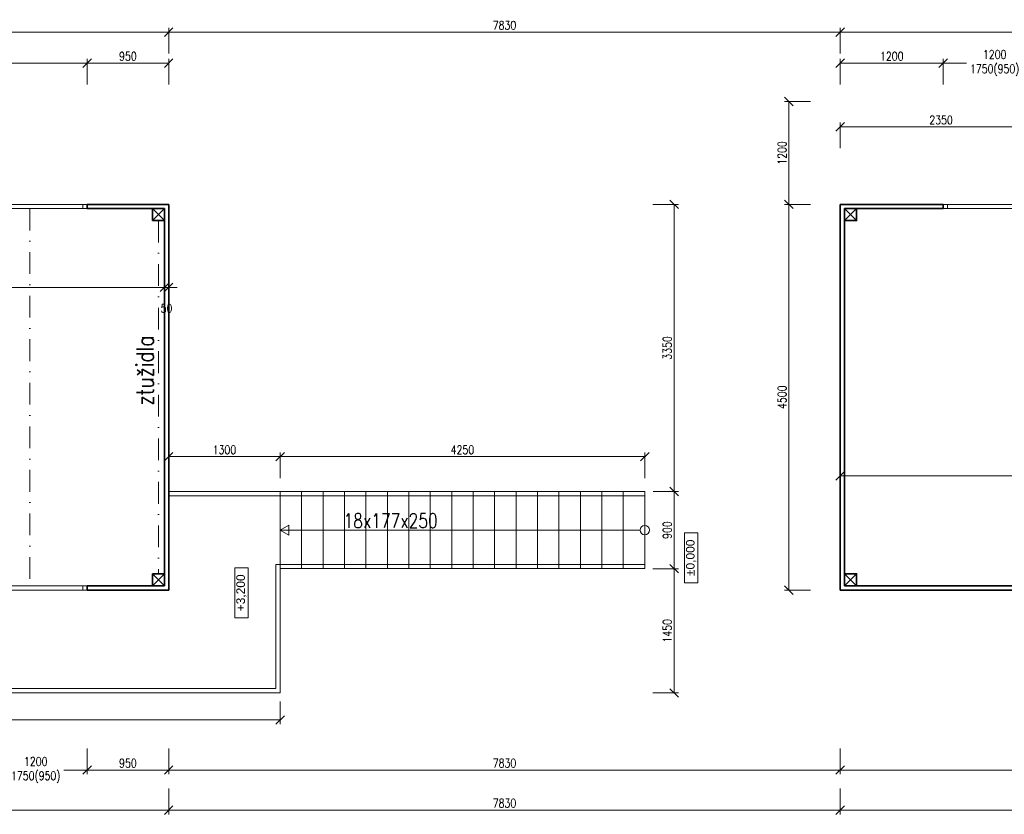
# Model space of a CAD drawing. Header units: millimetres. Extents: x -485339 to 286898, y -1189934 to 1602269.
# Tile 103 of 230: x 38178 to 49657, y -1083142 to -1073871. Entities that reach past the tile are written whole.
import ezdxf

# ---------------------------------------------------------------- set-up
doc = ezdxf.new("R2010")
doc.units = ezdxf.units.MM
doc.header["$LTSCALE"] = 10
doc.linetypes.add('DASHDOT', pattern=[25.4, 12.7, -6.35, 0, -6.35])
doc.layers.get('Defpoints').update_dxf_attribs({"lineweight": 0})
for name, color, linetype, lineweight in [('St_kóty', 132, 'Continuous', 18), ('St_otvory_okna', 40, 'Continuous', 18), ('St_sloupy_opláštění_půdorys', 25, 'Continuous', 35), ('St_čáry_obrys', 5, 'Continuous', 35), ('St_čáry_osy', 250, 'DASHDOT', 18), ('St_čáry_plné', 250, 'Continuous', 18)]:
    doc.layers.add(name, color=color, linetype=linetype, lineweight=lineweight)
doc.styles.add('1_50', font='arial.ttf', dxfattribs={"height": 100})
doc.styles.get("Standard").update_dxf_attribs({"font": 'simplex.shx', "width": 0.8})
doc.dimstyles.new('stavebníM50 vnitřní', dxfattribs={"dimtxt": 100, "dimasz": 100, "dimexe": 50, "dimexo": 100, "dimgap": 30, "dimtad": 1, "dimdec": 0, "dimtxsty": 'Standard', "dimblk": 'OBLIQUE', "dimcen": 2.5, "dimclrd": 256, "dimclre": 256, "dimclrt": 256, "dimadec": 0, "dimazin": 0, "dimtfac": 1, "dimtdec": 0, "dimtmove": 2, "dimatfit": 2, "dimldrblk": 'OBLIQUE', "dimfxl": 250, "dimfxlon": 1, "dimlwd": -1, "dimlwe": -1, "dimarcsym": 0})

# ---------------------------------------------------------------- blocks, each defined once
blk = doc.blocks.new('G$C325A9F68')
at = {"layer": 'St_otvory_okna', "ltscale": 2}
for points in [[(0, 0), (1200, 0), (1200, 50), (0, 50)], [(0, 0), (50, 0), (50, 50), (0, 50)], [(1200, 0), (1150, 0), (1150, 50), (1200, 50)]]:
    blk.add_lwpolyline(points, close=True, dxfattribs=at)
blk = doc.blocks.new('G$C2F820337')
at = {"layer": 'St_sloupy_opláštění_půdorys', "ltscale": 2}
blk.add_lwpolyline([(-70, -70), (70, -70), (70, 70), (-70, 70)], close=True, dxfattribs=at)
for points in [[(-70, 70), (70, -70)], [(70, 70), (-70, -70)]]:
    blk.add_lwpolyline(points, dxfattribs=at)
blk = doc.blocks.new('_OBLIQUE')
at = {"color": 0, "linetype": 'ByBlock'}
blk.add_line((-0.5, -0.5), (0.5, 0.5), dxfattribs=at)
blk = doc.blocks.new('*D6169')
at = {"layer": 'Defpoints', "color": 0}
for p in [(37765, -1080821), (38965, -1080821), (38965, -1082625)]:
    blk.add_point(p, dxfattribs=at)
at = {"layer": 'St_kóty'}
for p, q in [((37765, -1082375), (37765, -1082675)), ((38965, -1082375), (38965, -1082675)), ((37765, -1082625), (38036, -1082625)), ((38965, -1082625), (38694, -1082625))]:
    blk.add_line(p, q, dxfattribs=at)
at = {"layer": 'St_kóty', "linetype": 'ByBlock', "xscale": 100, "yscale": 100, "zscale": 100, "rotation": 180}
blk.add_blockref('_OBLIQUE', (37765, -1082625), dxfattribs=at)
at = {"layer": 'St_kóty', "linetype": 'ByBlock', "xscale": 100, "yscale": 100, "zscale": 100}
blk.add_blockref('_OBLIQUE', (38965, -1082625), dxfattribs=at)
at = {"layer": 'St_kóty', "insert": (38365, -1082625), "char_height": 100, "attachment_point": 5}
blk.add_mtext('1200\\P1750(950)', dxfattribs=at)
blk = doc.blocks.new('*D6170')
at = {"layer": 'Defpoints', "color": 0}
for p in [(38965, -1080821), (39915, -1080821), (39915, -1082625)]:
    blk.add_point(p, dxfattribs=at)
at = {"layer": 'St_kóty'}
for p, q in [((38965, -1082375), (38965, -1082675)), ((39915, -1082375), (39915, -1082675)), ((38965, -1082625), (39915, -1082625))]:
    blk.add_line(p, q, dxfattribs=at)
at = {"layer": 'St_kóty', "linetype": 'ByBlock', "xscale": 100, "yscale": 100, "zscale": 100, "rotation": 180}
blk.add_blockref('_OBLIQUE', (38965, -1082625), dxfattribs=at)
at = {"layer": 'St_kóty', "linetype": 'ByBlock', "xscale": 100, "yscale": 100, "zscale": 100}
blk.add_blockref('_OBLIQUE', (39915, -1082625), dxfattribs=at)
at = {"layer": 'St_kóty', "insert": (39440, -1082545), "char_height": 100, "attachment_point": 5}
blk.add_mtext('950', dxfattribs=at)
blk = doc.blocks.new('*D6177')
at = {"layer": 'Defpoints', "color": 0}
for p in [(39865, -1076076), (35275, -1076216), (39865, -1076994)]:
    blk.add_point(p, dxfattribs=at)
at = {"layer": 'St_kóty'}
for p, q in [((35275, -1076744), (35275, -1077044)), ((39865, -1076744), (39865, -1077044)), ((35275, -1076994), (39865, -1076994))]:
    blk.add_line(p, q, dxfattribs=at)
at = {"layer": 'St_kóty', "linetype": 'ByBlock', "xscale": 100, "yscale": 100, "zscale": 100, "rotation": 180}
blk.add_blockref('_OBLIQUE', (35275, -1076994), dxfattribs=at)
at = {"layer": 'St_kóty', "linetype": 'ByBlock', "xscale": 100, "yscale": 100, "zscale": 100}
blk.add_blockref('_OBLIQUE', (39865, -1076994), dxfattribs=at)
at = {"layer": 'St_kóty', "insert": (37570, -1076914), "char_height": 100, "attachment_point": 5}
blk.add_mtext('4590', dxfattribs=at)
blk = doc.blocks.new('*D6178')
at = {"layer": 'Defpoints', "color": 0}
for p in [(39915, -1076026), (39865, -1076076), (39915, -1076994)]:
    blk.add_point(p, dxfattribs=at)
at = {"layer": 'St_kóty'}
for p, q in [((39865, -1076744), (39865, -1077044)), ((39915, -1076744), (39915, -1077044)), ((39865, -1076994), (39765, -1076994)), ((39865, -1076994), (39915, -1076994)), ((39915, -1076994), (40015, -1076994))]:
    blk.add_line(p, q, dxfattribs=at)
at = {"layer": 'St_kóty', "linetype": 'ByBlock', "xscale": 100, "yscale": 100, "zscale": 100}
blk.add_blockref('_OBLIQUE', (39865, -1076994), dxfattribs=at)
at = {"layer": 'St_kóty', "linetype": 'ByBlock', "xscale": 100, "yscale": 100, "zscale": 100, "rotation": 180}
blk.add_blockref('_OBLIQUE', (39915, -1076994), dxfattribs=at)
at = {"layer": 'St_kóty', "insert": (39890, -1077239), "char_height": 100, "attachment_point": 5}
blk.add_mtext('50', dxfattribs=at)
blk = doc.blocks.new('*D6186')
at = {"layer": 'Defpoints', "color": 0}
for p in [(38965, -1074378), (35365, -1076051), (38965, -1076051)]:
    blk.add_point(p, dxfattribs=at)
at = {"layer": 'St_kóty'}
for p, q in [((35365, -1074628), (35365, -1074328)), ((35365, -1074378), (36836, -1074378)), ((38965, -1074378), (37494, -1074378)), ((38965, -1074628), (38965, -1074328))]:
    blk.add_line(p, q, dxfattribs=at)
at = {"layer": 'St_kóty', "linetype": 'ByBlock', "xscale": 100, "yscale": 100, "zscale": 100, "rotation": 180}
blk.add_blockref('_OBLIQUE', (35365, -1074378), dxfattribs=at)
at = {"layer": 'St_kóty', "linetype": 'ByBlock', "xscale": 100, "yscale": 100, "zscale": 100}
blk.add_blockref('_OBLIQUE', (38965, -1074378), dxfattribs=at)
at = {"layer": 'St_kóty', "insert": (37165, -1074378), "char_height": 100, "attachment_point": 5}
blk.add_mtext('3600\\P1750(950)', dxfattribs=at)
blk = doc.blocks.new('*D6187')
at = {"layer": 'Defpoints', "color": 0}
for p in [(39915, -1074378), (39915, -1076026), (38965, -1076051)]:
    blk.add_point(p, dxfattribs=at)
at = {"layer": 'St_kóty'}
for p, q in [((38965, -1074628), (38965, -1074328)), ((38965, -1074378), (39915, -1074378)), ((39915, -1074628), (39915, -1074328))]:
    blk.add_line(p, q, dxfattribs=at)
at = {"layer": 'St_kóty', "linetype": 'ByBlock', "xscale": 100, "yscale": 100, "zscale": 100, "rotation": 180}
blk.add_blockref('_OBLIQUE', (38965, -1074378), dxfattribs=at)
at = {"layer": 'St_kóty', "linetype": 'ByBlock', "xscale": 100, "yscale": 100, "zscale": 100}
blk.add_blockref('_OBLIQUE', (39915, -1074378), dxfattribs=at)
at = {"layer": 'St_kóty', "insert": (39440, -1074298), "char_height": 100, "attachment_point": 5}
blk.add_mtext('950', dxfattribs=at)
blk = doc.blocks.new('*D6190')
at = {"layer": 'Defpoints', "color": 0}
for p in [(41215, -1080276), (45808, -1080276), (41215, -1081726)]:
    blk.add_point(p, dxfattribs=at)
at = {"layer": 'St_kóty'}
for p, q in [((45558, -1080276), (45858, -1080276)), ((45808, -1081726), (45808, -1080276)), ((45558, -1081726), (45858, -1081726))]:
    blk.add_line(p, q, dxfattribs=at)
at = {"layer": 'St_kóty', "linetype": 'ByBlock', "xscale": 100, "yscale": 100, "zscale": 100}
for p, rotation in [((45808, -1080276), 90), ((45808, -1081726), 270)]:
    blk.add_blockref('_OBLIQUE', p, dxfattribs=dict(at, rotation=rotation))
at = {"layer": 'St_kóty', "insert": (45728, -1081001), "char_height": 100, "attachment_point": 5, "rotation": 90}
blk.add_mtext('1450', dxfattribs=at)
blk = doc.blocks.new('*D6191')
at = {"layer": 'Defpoints', "color": 0}
for p in [(45465, -1079376), (45808, -1079376), (41215, -1080276)]:
    blk.add_point(p, dxfattribs=at)
at = {"layer": 'St_kóty'}
for p, q in [((45565, -1079376), (45858, -1079376)), ((45808, -1080276), (45808, -1079376)), ((45558, -1080276), (45858, -1080276))]:
    blk.add_line(p, q, dxfattribs=at)
at = {"layer": 'St_kóty', "linetype": 'ByBlock', "xscale": 100, "yscale": 100, "zscale": 100}
for p, rotation in [((45808, -1079376), 90), ((45808, -1080276), 270)]:
    blk.add_blockref('_OBLIQUE', p, dxfattribs=dict(at, rotation=rotation))
at = {"layer": 'St_kóty', "insert": (45728, -1079826), "char_height": 100, "attachment_point": 5, "rotation": 90}
blk.add_mtext('900', dxfattribs=at)
blk = doc.blocks.new('*D6192')
at = {"layer": 'Defpoints', "color": 0}
for p in [(41215, -1078969), (41215, -1079376), (45465, -1079376)]:
    blk.add_point(p, dxfattribs=at)
at = {"layer": 'St_kóty'}
for p, q in [((41215, -1079219), (41215, -1078919)), ((45465, -1078969), (41215, -1078969)), ((45465, -1079219), (45465, -1078919))]:
    blk.add_line(p, q, dxfattribs=at)
at = {"layer": 'St_kóty', "linetype": 'ByBlock', "xscale": 100, "yscale": 100, "zscale": 100, "rotation": 180}
blk.add_blockref('_OBLIQUE', (41215, -1078969), dxfattribs=at)
at = {"layer": 'St_kóty', "linetype": 'ByBlock', "xscale": 100, "yscale": 100, "zscale": 100}
blk.add_blockref('_OBLIQUE', (45465, -1078969), dxfattribs=at)
at = {"layer": 'St_kóty', "insert": (43340, -1078889), "char_height": 100, "attachment_point": 5}
blk.add_mtext('4250', dxfattribs=at)
blk = doc.blocks.new('*D6193')
at = {"layer": 'Defpoints', "color": 0}
for p in [(39915, -1078969), (39915, -1079376), (41215, -1079376)]:
    blk.add_point(p, dxfattribs=at)
at = {"layer": 'St_kóty'}
for p, q in [((39915, -1079219), (39915, -1078919)), ((41215, -1078969), (39915, -1078969)), ((41215, -1079219), (41215, -1078919))]:
    blk.add_line(p, q, dxfattribs=at)
at = {"layer": 'St_kóty', "linetype": 'ByBlock', "xscale": 100, "yscale": 100, "zscale": 100, "rotation": 180}
blk.add_blockref('_OBLIQUE', (39915, -1078969), dxfattribs=at)
at = {"layer": 'St_kóty', "linetype": 'ByBlock', "xscale": 100, "yscale": 100, "zscale": 100}
blk.add_blockref('_OBLIQUE', (41215, -1078969), dxfattribs=at)
at = {"layer": 'St_kóty', "insert": (40565, -1078889), "char_height": 100, "attachment_point": 5}
blk.add_mtext('1300', dxfattribs=at)
blk = doc.blocks.new('*D6194')
at = {"layer": 'Defpoints', "color": 0}
for p in [(39915, -1076026), (45808, -1076026), (45465, -1079376)]:
    blk.add_point(p, dxfattribs=at)
at = {"layer": 'St_kóty'}
for p, q in [((45558, -1076026), (45858, -1076026)), ((45808, -1079376), (45808, -1076026)), ((45565, -1079376), (45858, -1079376))]:
    blk.add_line(p, q, dxfattribs=at)
at = {"layer": 'St_kóty', "linetype": 'ByBlock', "xscale": 100, "yscale": 100, "zscale": 100}
for p, rotation in [((45808, -1076026), 90), ((45808, -1079376), 270)]:
    blk.add_blockref('_OBLIQUE', p, dxfattribs=dict(at, rotation=rotation))
at = {"layer": 'St_kóty', "insert": (45728, -1077701), "char_height": 100, "attachment_point": 5, "rotation": 90}
blk.add_mtext('3350', dxfattribs=at)
blk = doc.blocks.new('*D6195')
at = {"layer": 'Defpoints', "color": 0}
for p in [(47745, -1076026), (47146, -1080526), (47745, -1080526)]:
    blk.add_point(p, dxfattribs=at)
at = {"layer": 'St_kóty'}
for p, q in [((47396, -1076026), (47096, -1076026)), ((47146, -1076026), (47146, -1080526)), ((47396, -1080526), (47096, -1080526))]:
    blk.add_line(p, q, dxfattribs=at)
at = {"layer": 'St_kóty', "linetype": 'ByBlock', "xscale": 100, "yscale": 100, "zscale": 100}
for p, rotation in [((47146, -1076026), 90), ((47146, -1080526), 270)]:
    blk.add_blockref('_OBLIQUE', p, dxfattribs=dict(at, rotation=rotation))
at = {"layer": 'St_kóty', "insert": (47066, -1078276), "char_height": 100, "attachment_point": 5, "rotation": 90}
blk.add_mtext('4500', dxfattribs=at)
blk = doc.blocks.new('*D6196')
at = {"layer": 'Defpoints', "color": 0}
for p in [(50095, -1074826), (47146, -1076026), (47745, -1076026)]:
    blk.add_point(p, dxfattribs=at)
at = {"layer": 'St_kóty'}
for p, q in [((47396, -1074826), (47096, -1074826)), ((47146, -1074826), (47146, -1076026)), ((47396, -1076026), (47096, -1076026))]:
    blk.add_line(p, q, dxfattribs=at)
at = {"layer": 'St_kóty', "linetype": 'ByBlock', "xscale": 100, "yscale": 100, "zscale": 100}
for p, rotation in [((47146, -1074826), 90), ((47146, -1076026), 270)]:
    blk.add_blockref('_OBLIQUE', p, dxfattribs=dict(at, rotation=rotation))
at = {"layer": 'St_kóty', "insert": (47066, -1075426), "char_height": 100, "attachment_point": 5, "rotation": 90}
blk.add_mtext('1200', dxfattribs=at)
blk = doc.blocks.new('*D6197')
at = {"layer": 'Defpoints', "color": 0}
for p in [(48945, -1074378), (47745, -1076026), (48945, -1076051)]:
    blk.add_point(p, dxfattribs=at)
at = {"layer": 'St_kóty'}
for p, q in [((47745, -1074628), (47745, -1074328)), ((47745, -1074378), (48945, -1074378)), ((48945, -1074628), (48945, -1074328))]:
    blk.add_line(p, q, dxfattribs=at)
at = {"layer": 'St_kóty', "linetype": 'ByBlock', "xscale": 100, "yscale": 100, "zscale": 100, "rotation": 180}
blk.add_blockref('_OBLIQUE', (47745, -1074378), dxfattribs=at)
at = {"layer": 'St_kóty', "linetype": 'ByBlock', "xscale": 100, "yscale": 100, "zscale": 100}
blk.add_blockref('_OBLIQUE', (48945, -1074378), dxfattribs=at)
at = {"layer": 'St_kóty', "insert": (48345, -1074298), "char_height": 100, "attachment_point": 5}
blk.add_mtext('1200', dxfattribs=at)
blk = doc.blocks.new('*D6198')
at = {"layer": 'Defpoints', "color": 0}
for p in [(50145, -1074378), (48945, -1076051), (50145, -1076051)]:
    blk.add_point(p, dxfattribs=at)
at = {"layer": 'St_kóty'}
for p, q in [((48945, -1074628), (48945, -1074328)), ((48945, -1074378), (49216, -1074378)), ((50145, -1074378), (49874, -1074378)), ((50145, -1074628), (50145, -1074328))]:
    blk.add_line(p, q, dxfattribs=at)
at = {"layer": 'St_kóty', "linetype": 'ByBlock', "xscale": 100, "yscale": 100, "zscale": 100, "rotation": 180}
blk.add_blockref('_OBLIQUE', (48945, -1074378), dxfattribs=at)
at = {"layer": 'St_kóty', "linetype": 'ByBlock', "xscale": 100, "yscale": 100, "zscale": 100}
blk.add_blockref('_OBLIQUE', (50145, -1074378), dxfattribs=at)
at = {"layer": 'St_kóty', "insert": (49545, -1074378), "char_height": 100, "attachment_point": 5}
blk.add_mtext('1200\\P1750(950)', dxfattribs=at)
blk = doc.blocks.new('*D6220')
at = {"layer": 'Defpoints', "color": 0}
for p in [(50095, -1075122), (50095, -1075426), (47745, -1076026)]:
    blk.add_point(p, dxfattribs=at)
at = {"layer": 'St_kóty'}
for p, q in [((47745, -1075372), (47745, -1075072)), ((47745, -1075122), (50095, -1075122)), ((50095, -1075326), (50095, -1075072))]:
    blk.add_line(p, q, dxfattribs=at)
at = {"layer": 'St_kóty', "linetype": 'ByBlock', "xscale": 100, "yscale": 100, "zscale": 100, "rotation": 180}
blk.add_blockref('_OBLIQUE', (47745, -1075122), dxfattribs=at)
at = {"layer": 'St_kóty', "linetype": 'ByBlock', "xscale": 100, "yscale": 100, "zscale": 100}
blk.add_blockref('_OBLIQUE', (50095, -1075122), dxfattribs=at)
at = {"layer": 'St_kóty', "insert": (48920, -1075042), "char_height": 100, "attachment_point": 5}
blk.add_mtext('2350', dxfattribs=at)
blk = doc.blocks.new('*D6223')
at = {"layer": 'Defpoints', "color": 0}
for p in [(54295, -1079192), (54295, -1080476), (47745, -1080526)]:
    blk.add_point(p, dxfattribs=at)
at = {"layer": 'St_kóty'}
for p, q in [((47745, -1079442), (47745, -1079142)), ((54295, -1079442), (54295, -1079142)), ((47745, -1079192), (54295, -1079192))]:
    blk.add_line(p, q, dxfattribs=at)
at = {"layer": 'St_kóty', "linetype": 'ByBlock', "xscale": 100, "yscale": 100, "zscale": 100, "rotation": 180}
blk.add_blockref('_OBLIQUE', (47745, -1079192), dxfattribs=at)
at = {"layer": 'St_kóty', "linetype": 'ByBlock', "xscale": 100, "yscale": 100, "zscale": 100}
blk.add_blockref('_OBLIQUE', (54295, -1079192), dxfattribs=at)
at = {"layer": 'St_kóty', "insert": (51020, -1079112), "char_height": 100, "attachment_point": 5}
blk.add_mtext('6550', dxfattribs=at)
blk = doc.blocks.new('*D6238')
at = {"layer": 'Defpoints', "color": 0}
for p in [(39915, -1074017), (18815, -1076026), (39915, -1076026)]:
    blk.add_point(p, dxfattribs=at)
at = {"layer": 'St_kóty'}
for p, q in [((18815, -1074267), (18815, -1073967)), ((39915, -1074267), (39915, -1073967)), ((18815, -1074017), (39915, -1074017))]:
    blk.add_line(p, q, dxfattribs=at)
at = {"layer": 'St_kóty', "linetype": 'ByBlock', "xscale": 100, "yscale": 100, "zscale": 100, "rotation": 180}
blk.add_blockref('_OBLIQUE', (18815, -1074017), dxfattribs=at)
at = {"layer": 'St_kóty', "linetype": 'ByBlock', "xscale": 100, "yscale": 100, "zscale": 100}
blk.add_blockref('_OBLIQUE', (39915, -1074017), dxfattribs=at)
at = {"layer": 'St_kóty', "insert": (29365, -1073937), "char_height": 100, "attachment_point": 5}
blk.add_mtext('21100', dxfattribs=at)
blk = doc.blocks.new('*D6239')
at = {"layer": 'Defpoints', "color": 0}
for p in [(47745, -1074017), (39915, -1076026), (47745, -1076026)]:
    blk.add_point(p, dxfattribs=at)
at = {"layer": 'St_kóty'}
for p, q in [((39915, -1074267), (39915, -1073967)), ((47745, -1074267), (47745, -1073967)), ((39915, -1074017), (47745, -1074017))]:
    blk.add_line(p, q, dxfattribs=at)
at = {"layer": 'St_kóty', "linetype": 'ByBlock', "xscale": 100, "yscale": 100, "zscale": 100, "rotation": 180}
blk.add_blockref('_OBLIQUE', (39915, -1074017), dxfattribs=at)
at = {"layer": 'St_kóty', "linetype": 'ByBlock', "xscale": 100, "yscale": 100, "zscale": 100}
blk.add_blockref('_OBLIQUE', (47745, -1074017), dxfattribs=at)
at = {"layer": 'St_kóty', "insert": (43830, -1073937), "char_height": 100, "attachment_point": 5}
blk.add_mtext('7830', dxfattribs=at)
blk = doc.blocks.new('*D6240')
at = {"layer": 'Defpoints', "color": 0}
for p in [(69445, -1074017), (47745, -1076026), (69445, -1076026)]:
    blk.add_point(p, dxfattribs=at)
at = {"layer": 'St_kóty'}
for p, q in [((47745, -1074267), (47745, -1073967)), ((69445, -1074267), (69445, -1073967)), ((47745, -1074017), (69445, -1074017))]:
    blk.add_line(p, q, dxfattribs=at)
at = {"layer": 'St_kóty', "linetype": 'ByBlock', "xscale": 100, "yscale": 100, "zscale": 100, "rotation": 180}
blk.add_blockref('_OBLIQUE', (47745, -1074017), dxfattribs=at)
at = {"layer": 'St_kóty', "linetype": 'ByBlock', "xscale": 100, "yscale": 100, "zscale": 100}
blk.add_blockref('_OBLIQUE', (69445, -1074017), dxfattribs=at)
at = {"layer": 'St_kóty', "insert": (58595, -1073937), "char_height": 100, "attachment_point": 5}
blk.add_mtext('21700', dxfattribs=at)
blk = doc.blocks.new('*D6301')
at = {"layer": 'Defpoints', "color": 0}
for p in [(39915, -1080821), (47745, -1080821), (47745, -1082625)]:
    blk.add_point(p, dxfattribs=at)
at = {"layer": 'St_kóty'}
for p, q in [((39915, -1082375), (39915, -1082675)), ((47745, -1082375), (47745, -1082675)), ((39915, -1082625), (47745, -1082625))]:
    blk.add_line(p, q, dxfattribs=at)
at = {"layer": 'St_kóty', "linetype": 'ByBlock', "xscale": 100, "yscale": 100, "zscale": 100, "rotation": 180}
blk.add_blockref('_OBLIQUE', (39915, -1082625), dxfattribs=at)
at = {"layer": 'St_kóty', "linetype": 'ByBlock', "xscale": 100, "yscale": 100, "zscale": 100}
blk.add_blockref('_OBLIQUE', (47745, -1082625), dxfattribs=at)
at = {"layer": 'St_kóty', "insert": (43830, -1082545), "char_height": 100, "attachment_point": 5}
blk.add_mtext('7830', dxfattribs=at)
blk = doc.blocks.new('*D6302')
at = {"layer": 'Defpoints', "color": 0}
for p in [(47745, -1080821), (69445, -1080821), (69445, -1082625)]:
    blk.add_point(p, dxfattribs=at)
at = {"layer": 'St_kóty'}
for p, q in [((47745, -1082375), (47745, -1082675)), ((69445, -1082375), (69445, -1082675)), ((47745, -1082625), (69445, -1082625))]:
    blk.add_line(p, q, dxfattribs=at)
at = {"layer": 'St_kóty', "linetype": 'ByBlock', "xscale": 100, "yscale": 100, "zscale": 100, "rotation": 180}
blk.add_blockref('_OBLIQUE', (47745, -1082625), dxfattribs=at)
at = {"layer": 'St_kóty', "linetype": 'ByBlock', "xscale": 100, "yscale": 100, "zscale": 100}
blk.add_blockref('_OBLIQUE', (69445, -1082625), dxfattribs=at)
at = {"layer": 'St_kóty', "insert": (58595, -1082545), "char_height": 100, "attachment_point": 5}
blk.add_mtext('21700', dxfattribs=at)
blk = doc.blocks.new('*D6326')
at = {"layer": 'Defpoints', "color": 0}
for p in [(39915, -1080526), (18815, -1081726), (39915, -1083092)]:
    blk.add_point(p, dxfattribs=at)
at = {"layer": 'St_kóty'}
for p, q in [((18815, -1082842), (18815, -1083142)), ((39915, -1082842), (39915, -1083142)), ((18815, -1083092), (39915, -1083092))]:
    blk.add_line(p, q, dxfattribs=at)
at = {"layer": 'St_kóty', "linetype": 'ByBlock', "xscale": 100, "yscale": 100, "zscale": 100, "rotation": 180}
blk.add_blockref('_OBLIQUE', (18815, -1083092), dxfattribs=at)
at = {"layer": 'St_kóty', "linetype": 'ByBlock', "xscale": 100, "yscale": 100, "zscale": 100}
blk.add_blockref('_OBLIQUE', (39915, -1083092), dxfattribs=at)
at = {"layer": 'St_kóty', "insert": (29365, -1083012), "char_height": 100, "attachment_point": 5}
blk.add_mtext('21100', dxfattribs=at)
blk = doc.blocks.new('*D6327')
at = {"layer": 'Defpoints', "color": 0}
for p in [(39915, -1080526), (47745, -1080526), (47745, -1083092)]:
    blk.add_point(p, dxfattribs=at)
at = {"layer": 'St_kóty'}
for p, q in [((39915, -1082842), (39915, -1083142)), ((47745, -1082842), (47745, -1083142)), ((39915, -1083092), (47745, -1083092))]:
    blk.add_line(p, q, dxfattribs=at)
at = {"layer": 'St_kóty', "linetype": 'ByBlock', "xscale": 100, "yscale": 100, "zscale": 100, "rotation": 180}
blk.add_blockref('_OBLIQUE', (39915, -1083092), dxfattribs=at)
at = {"layer": 'St_kóty', "linetype": 'ByBlock', "xscale": 100, "yscale": 100, "zscale": 100}
blk.add_blockref('_OBLIQUE', (47745, -1083092), dxfattribs=at)
at = {"layer": 'St_kóty', "insert": (43830, -1083012), "char_height": 100, "attachment_point": 5}
blk.add_mtext('7830', dxfattribs=at)
blk = doc.blocks.new('*D6328')
at = {"layer": 'Defpoints', "color": 0}
for p in [(47745, -1080526), (69445, -1080526), (69445, -1083092)]:
    blk.add_point(p, dxfattribs=at)
at = {"layer": 'St_kóty'}
for p, q in [((47745, -1082842), (47745, -1083142)), ((69445, -1082842), (69445, -1083142)), ((47745, -1083092), (69445, -1083092))]:
    blk.add_line(p, q, dxfattribs=at)
at = {"layer": 'St_kóty', "linetype": 'ByBlock', "xscale": 100, "yscale": 100, "zscale": 100, "rotation": 180}
blk.add_blockref('_OBLIQUE', (47745, -1083092), dxfattribs=at)
at = {"layer": 'St_kóty', "linetype": 'ByBlock', "xscale": 100, "yscale": 100, "zscale": 100}
blk.add_blockref('_OBLIQUE', (69445, -1083092), dxfattribs=at)
at = {"layer": 'St_kóty', "insert": (58595, -1083012), "char_height": 100, "attachment_point": 5}
blk.add_mtext('21700', dxfattribs=at)
blk = doc.blocks.new('*D6334')
at = {"layer": 'Defpoints', "color": 0}
for p in [(18815, -1081726), (41215, -1081726), (41215, -1082041)]:
    blk.add_point(p, dxfattribs=at)
at = {"layer": 'St_kóty'}
for p, q in [((18815, -1081826), (18815, -1082091)), ((41215, -1081826), (41215, -1082091)), ((18815, -1082041), (41215, -1082041))]:
    blk.add_line(p, q, dxfattribs=at)
at = {"layer": 'St_kóty', "linetype": 'ByBlock', "xscale": 100, "yscale": 100, "zscale": 100, "rotation": 180}
blk.add_blockref('_OBLIQUE', (18815, -1082041), dxfattribs=at)
at = {"layer": 'St_kóty', "linetype": 'ByBlock', "xscale": 100, "yscale": 100, "zscale": 100}
blk.add_blockref('_OBLIQUE', (41215, -1082041), dxfattribs=at)
at = {"layer": 'St_kóty', "insert": (30015, -1081961), "char_height": 100, "attachment_point": 5}
blk.add_mtext('22400', dxfattribs=at)

msp = doc.modelspace()

# ---------------------------------------------------------------- linework, layer by layer
at = {"layer": 'St_kóty'}
for points in [[(45927.8, -1080440.9), (45927.8, -1079857.7), (46083.1, -1079857.7), (46083.1, -1080440.9)], [(40685.4, -1080849.5), (40685.4, -1080266.2), (40840.7, -1080266.2), (40840.7, -1080849.5)]]:
    msp.add_lwpolyline(points, close=True, dxfattribs=at)
at = {"layer": 'St_čáry_obrys', "ltscale": 2}
for points in [[(39865.3, -1076075.7), (38965.3, -1076075.7), (38965.3, -1076025.7), (39915.3, -1076025.7)], [(39915.3, -1076025.7), (39915.3, -1080525.7)], [(47745.3, -1076025.7), (47745.3, -1080525.7)], [(39865.3, -1076075.7), (39865.3, -1080475.7)], [(38965.3, -1080475.7), (39865.3, -1080475.7)], [(38965.3, -1080475.7), (38965.3, -1080525.7)], [(38965.3, -1080525.7), (39915.3, -1080525.7)]]:
    msp.add_lwpolyline(points, dxfattribs=at)
at = {"layer": 'St_čáry_obrys'}
for points in [[(47745.3, -1080525.7), (47745.3, -1076025.7)], [(47745.3, -1076025.7), (47924.2, -1076025.7), (48945.3, -1076025.7)], [(48945.3, -1076075.7), (48945.3, -1076025.7)], [(47795.3, -1080475.7), (47795.3, -1076075.7)], [(47795.3, -1076075.7), (47924.2, -1076075.7), (48945.3, -1076075.7)], [(47795.3, -1080475.7), (54295.3, -1080475.7)], [(47745.3, -1080525.7), (69445.3, -1080525.7)]]:
    msp.add_lwpolyline(points, dxfattribs=at)
at = {"layer": 'St_čáry_osy', "ltscale": 2}
for points in [[(38295.3, -1076075.7), (38295.3, -1080475.7)], [(39795.3, -1076215.7), (39795.3, -1080335.7)]]:
    msp.add_lwpolyline(points, dxfattribs=at)
at = {"layer": 'St_čáry_plné', "ltscale": 2}
for points in [[(18815.3, -1080525.7), (18815.3, -1081725.7), (39915.3, -1081725.7), (41215.3, -1081725.7), (41215.3, -1079375.7), (39915.3, -1079375.7)], [(43965.3, -1079425.7), (39915.3, -1079425.7)], [(43965.3, -1079375.7), (41215.3, -1079375.7)], [(41465.3, -1079375.7), (41465.3, -1080275.7)], [(41715.3, -1079375.7), (41715.3, -1080275.7)], [(41965.3, -1079375.7), (41965.3, -1080275.7)], [(42215.3, -1079375.7), (42215.3, -1080275.7)], [(42465.3, -1079375.7), (42465.3, -1080275.7)], [(42715.3, -1079375.7), (42715.3, -1080275.7)], [(42965.3, -1079375.7), (42965.3, -1080275.7)], [(43215.3, -1079375.7), (43215.3, -1080275.7)], [(43465.3, -1079375.7), (43465.3, -1080275.7)], [(43715.3, -1079375.7), (43715.3, -1080275.7)], [(43965.3, -1079375.7), (43965.3, -1080275.7)], [(43965.3, -1079375.7), (44215.3, -1079375.7), (44215.3, -1080275.7)], [(43965.3, -1079425.7), (45465.3, -1079425.7)], [(44215.3, -1079375.7), (44465.3, -1079375.7), (44465.3, -1080275.7), (44215.3, -1080275.7)], [(44465.3, -1079375.7), (44715.3, -1079375.7), (44715.3, -1080275.7), (44465.3, -1080275.7)], [(44715.3, -1079375.7), (44965.3, -1079375.7), (44965.3, -1080275.7), (44715.3, -1080275.7)], [(44965.3, -1079375.7), (45215.3, -1079375.7), (45215.3, -1080275.7), (44965.3, -1080275.7)], [(45215.3, -1079375.7), (45465.3, -1079375.7), (45465.3, -1080275.7), (44965.3, -1080275.7)], [(45410.7, -1079825.7), (41215.3, -1079825.7)], [(18865.3, -1080525.7), (18865.3, -1081675.7), (39915.3, -1081675.7), (41165.3, -1081675.7), (41165.3, -1080225.7)], [(44215.3, -1080225.7), (41165.3, -1080225.7)], [(44215.3, -1080275.7), (41215.3, -1080275.7)], [(45465.3, -1080225.7), (44215.3, -1080225.7)]]:
    msp.add_lwpolyline(points, dxfattribs=at)
msp.add_lwpolyline([(41215.3, -1079825.7), (41316.7, -1079884.2), (41316.7, -1079767.1)], close=True, dxfattribs=at)
msp.add_circle((45465.3, -1079825.7), 54.6, dxfattribs=at)

# ---------------------------------------------------------------- block references
at = {"layer": 'St_otvory_okna', "ltscale": 2}
for p in [(37765.3, -1076075.7), (48945.3, -1076075.7), (37765.3, -1080525.7)]:
    msp.add_blockref('G$C325A9F68', p, dxfattribs=at)
at = {"layer": 'St_sloupy_opláštění_půdorys', "ltscale": 2}
for p in [(39795.3, -1076145.7), (47865.3, -1076145.7), (47865.3, -1080405.7)]:
    msp.add_blockref('G$C2F820337', p, dxfattribs=at)
at = {"layer": 'St_sloupy_opláštění_půdorys', "ltscale": 2, "xscale": -1, "rotation": 180}
msp.add_blockref('G$C2F820337', (39795.3, -1080405.7), dxfattribs=at)

# ---------------------------------------------------------------- texts
at = {"layer": 'St_kóty', "char_height": 100, "attachment_point": 5, "rotation": 90, "style": '1_50'}
for s, insert in [('%%p0,000', (46005.5, -1080149.3)), ('+3,200', (40763.1, -1080557.8))]:
    msp.add_mtext_dynamic_manual_height_columns(s, width=890.536, gutter_width=500, heights=[0], dxfattribs=dict(at, insert=insert))
at = {"layer": 'St_čáry_plné', "ltscale": 2, "width": 0.8}
msp.add_text('ztužidla', height=200, rotation=90, dxfattribs=at).set_placement((39739.4, -1078372.7))
msp.add_text('18x177x250', height=165, dxfattribs=at).set_placement((41953.6, -1079798.6))

# ---------------------------------------------------------------- dimensions: what is measured, and where the dimension line sits
at = {"layer": 'St_kóty'}
for base, p1, p2, picture, middle in [((39915.3, -1074017.1), (18815.3, -1076025.7), (39915.3, -1076025.7), '*D6238', (29365.3, -1073937.1)), ((47745.3, -1074017.1), (39915.3, -1076025.7), (47745.3, -1076025.7), '*D6239', (43830.3, -1073937.1)), ((69445.3, -1074017.1), (47745.3, -1076025.7), (69445.3, -1076025.7), '*D6240', (58595.3, -1073937.1)), ((39915.3, -1074377.8), (38965.3, -1076050.7), (39915.3, -1076025.7), '*D6187', (39440.3, -1074297.8)), ((48945.3, -1074377.8), (47745.3, -1076025.7), (48945.3, -1076050.7), '*D6197', (48345.3, -1074297.8)), ((50095.3, -1075121.6), (47745.3, -1076025.7), (50095.3, -1075425.7), '*D6220', (48920.3, -1075041.6)), ((39915.3, -1076994), (39865.3, -1076075.7), (39915.3, -1076025.7), '*D6178', (39890.3, -1077239)), ((39865.3, -1076994), (35275.3, -1076215.7), (39865.3, -1076075.7), '*D6177', (37570.3, -1076914)), ((39915.3, -1078969.2), (41215.3, -1079375.7), (39915.3, -1079375.7), '*D6193', (40565.3, -1078889.2)), ((41215.3, -1078969.2), (45465.3, -1079375.7), (41215.3, -1079375.7), '*D6192', (43340.3, -1078889.2)), ((54295.3, -1079191.7), (47745.3, -1080525.7), (54295.3, -1080475.7), '*D6223', (51020.3, -1079111.7)), ((47745.3, -1083091.6), (39915.3, -1080525.7), (47745.3, -1080525.7), '*D6327', (43830.3, -1083011.6)), ((69445.3, -1083091.6), (47745.3, -1080525.7), (69445.3, -1080525.7), '*D6328', (58595.3, -1083011.6)), ((39915.3, -1082624.9), (38965.3, -1080821.3), (39915.3, -1080821.3), '*D6170', (39440.3, -1082544.9)), ((47745.3, -1082624.9), (39915.3, -1080821.3), (47745.3, -1080821.3), '*D6301', (43830.3, -1082544.9)), ((69445.3, -1082624.9), (47745.3, -1080821.3), (69445.3, -1080821.3), '*D6302', (58595.3, -1082544.9)), ((41215.3, -1082040.9), (18815.3, -1081725.7), (41215.3, -1081725.7), '*D6334', (30015.3, -1081960.9))]:
    dim = msp.add_linear_dim(base=base, p1=p1, p2=p2, dimstyle='stavebníM50 vnitřní', dxfattribs=at)
    dim.commit()
    dim.dimension.update_dxf_attribs({"geometry": picture, "text_midpoint": middle})
for base, p1, p2, picture, middle in [((38965.3, -1074377.8), (35365.3, -1076050.7), (38965.3, -1076050.7), '*D6186', (37165.3, -1074377.8)), ((50145.3, -1074377.8), (48945.3, -1076050.7), (50145.3, -1076050.7), '*D6198', (49545.3, -1074377.8)), ((38965.3, -1082624.9), (37765.3, -1080821.3), (38965.3, -1080821.3), '*D6169', (38365.3, -1082624.9))]:
    dim = msp.add_linear_dim(base=base, p1=p1, p2=p2, text='<>\\P1750(950)', dimstyle='stavebníM50 vnitřní', override={"dimtxsty": 'Standard'}, dxfattribs=at)
    dim.commit()
    dim.dimension.update_dxf_attribs({"geometry": picture, "text_midpoint": middle, "dimtype": 160})
for base, p1, p2, picture, middle in [((47146.5, -1076025.7), (50095.3, -1074825.7), (47745.3, -1076025.7), '*D6196', (47066.5, -1075425.7)), ((45808.5, -1076025.7), (45465.3, -1079375.7), (39915.3, -1076025.7), '*D6194', (45728.5, -1077700.7)), ((47146.5, -1080525.7), (47745.3, -1076025.7), (47745.3, -1080525.7), '*D6195', (47066.5, -1078275.7)), ((45808.5, -1079375.7), (41215.3, -1080275.7), (45465.3, -1079375.7), '*D6191', (45728.5, -1079825.7)), ((45808.5, -1080275.7), (41215.3, -1081725.7), (41215.3, -1080275.7), '*D6190', (45728.5, -1081000.7))]:
    dim = msp.add_linear_dim(base=base, p1=p1, p2=p2, angle=90, dimstyle='stavebníM50 vnitřní', dxfattribs=at)
    dim.commit()
    dim.dimension.update_dxf_attribs({"geometry": picture, "text_midpoint": middle})
dim = msp.add_linear_dim(base=(39915.3, -1083091.6), p1=(18815.3, -1081725.7), p2=(39915.3, -1080525.7), dimstyle='stavebníM50 vnitřní', override={"dimtxsty": 'Standard', "dimldrblk": 'OBLIQUE'}, dxfattribs=at)
dim.commit()
dim.dimension.update_dxf_attribs({"geometry": '*D6326', "text_midpoint": (29365.3, -1083011.6)})

doc.saveas('drawing.dxf')
